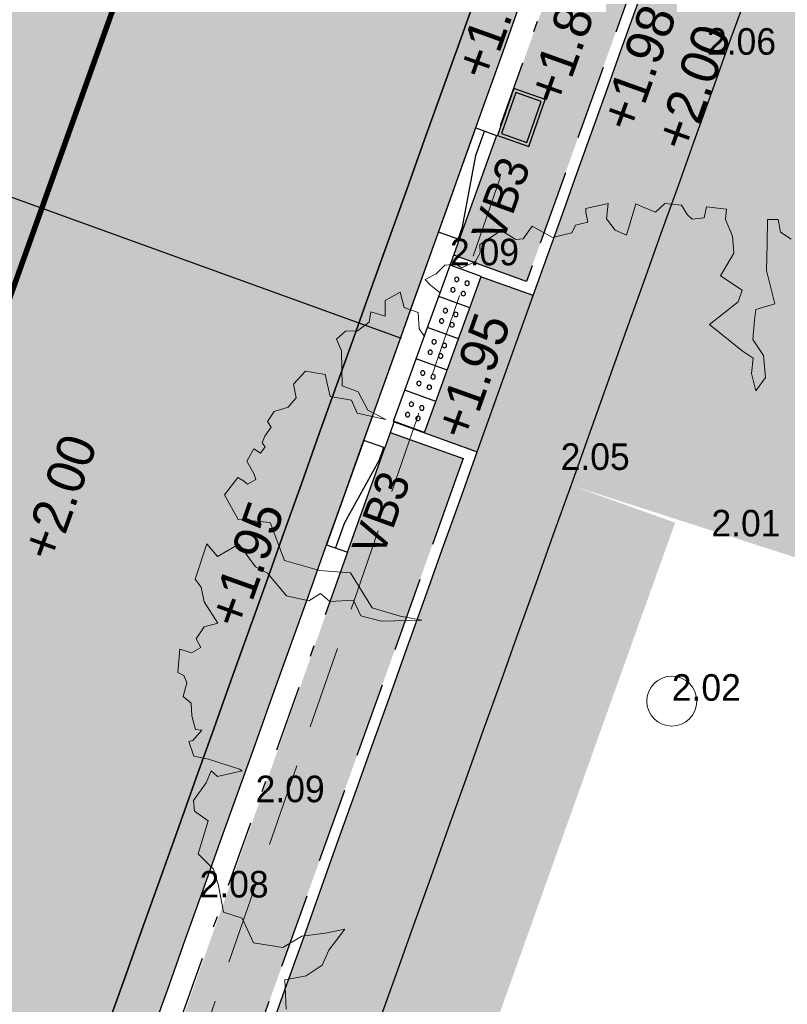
# Model space of a CAD drawing. Header units: metres. Extents: x 134157 to 138734, y 451157 to 455772.
# Tile 139 of 256: x 136410.3 to 136417.24, y 453374.65 to 453383.55. Entities that reach past the tile are written whole.
import ezdxf
from ezdxf import colors
from ezdxf.entities.mleader import LeaderData, LeaderLine
from ezdxf.math import Vec2, Vec3

# ---------------------------------------------------------------- set-up
doc = ezdxf.new("R2010")
doc.units = ezdxf.units.M
doc.set_wipeout_variables(frame=1)
for name, pattern in [('CENTER__G5', [2.4, 1.5, -0.3, 0.3, -0.3]), ('DASHDOT__G2', [1.2, 0.6, -0.3, 0, -0.3]), ('GZ10X20__G1', [1.5, 0.5, -0.2, 0.2, -0.2, 0.2, -0.2]), ('HIDDEN__G5', [1.125, 0.75, -0.375])]:
    doc.linetypes.add(name, pattern=pattern)
doc.layers.add('-DR-alg-hulplijnen aandachtspunten', color=210, linetype='Continuous', plot=False)
doc.layers.add('-DR-alg-hulplijnen bochtstralen uitritconstructies', color=210, linetype='Continuous', plot=False)
doc.layers.add('-DR-alg-hulplijnen kantverharding asflast nieuwe fietsstraat', color=7, linetype='Continuous', true_color=0xff9429, plot=False)
for name, color, linetype, lineweight in [('-DR-bs-boom', 253, 'Continuous', 13), ('-DR-nw-rio-HWA 125', 170, 'HIDDEN__G5', 13), ('-DR-nw-vh-arc-tegels 300x300x45', 253, 'Continuous', 9)]:
    doc.layers.add(name, color=color, linetype=linetype, lineweight=lineweight)
for name, color, linetype in [('-DR-bs-rio-DWA Jutfaseweg', 253, 'Continuous'), ('-DR-bs-txt-hoogtemaat', 253, 'Continuous'), ('-DR-nw-rio-straatkolk', 1, 'Continuous'), ('-DR-nw-txt-hoogtemaat', 2, 'Continuous'), ('-DR-nw-vh-band 10x20 ob', 2, 'HIDDEN__G5'), ('-DR-nw-vh-band 15x25 ob', 2, 'CENTER__G5'), ('-DR-nw-vh-band 18-20x25 verloopband 20x20', 2, 'Continuous'), ('-DR-nw-vh-band 20x20 opsluitband', 2, 'GZ10X20__G1'), ('-DR-nw-vh-band 5-20x25', 2, 'DASHDOT__G2'), ('-DR-nw-vh-block doorsteek struinpad', 2, 'Continuous'), ('-DR-nw-vh-geleidelijntegels noppentegels 300x300x60', 250, 'Continuous'), ('-DR-nw-vh-kantverharding', 3, 'Continuous'), ('-DR-nw-vh-txt-kantopsluitingen', 2, 'Continuous')]:
    doc.layers.add(name, color=color, linetype=linetype)
doc.layers.add('-DR-nw-gr-arc-gras', color=7, linetype='Continuous', true_color=0xb5d5a4)
doc.layers.add('-DR-nw-vh-arc-asfalt fietsstraat rood', color=7, linetype='Continuous', lineweight=9, true_color=0xdfbfc7)
doc.layers.add('-DR-nw-vh-arc-sbs kf bruinrood rabat halfsteens', color=7, linetype='Continuous', lineweight=9, true_color=0xb88485)
doc.layers.add('-DR-nw-vh-arc-halfverharding stabilizer', color=7, linetype='Continuous', lineweight=9, true_color=0xe2e1c1, transparency=0.1)
doc.layers.add('-DR-nw-vh-kantverharding halfverharding stabilizer', color=7, linetype='Continuous', true_color=0xe2e1c1, transparency=0.1)
doc.styles.add('CE', font='txt', dxfattribs={"height": 1.8})
doc.styles.add('Drong', font='txt', dxfattribs={"height": 1.8})
pattern_1 = [(115.335625, (136419.71802, 453326.2367), (-0.223681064, -0.105903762), [0.06, -0.187485]), (205.335625, (136419.71802, 453326.2367), (0.105903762, -0.223681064), [0.06, -0.187485])]
pattern_2 = [(228.0127875, (0.54864, 0.762), (-6.096000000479, -6.8579999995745), [0.102516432, -10.1491450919]), (184.969741, (0.48006, 0.6858), (9.1439999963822, 0.7620000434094), [0.175921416, -17.416214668]), (132.5104471, (0.3048, 0.67056), (7.6200000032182, -8.381999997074), [0.124044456, -12.2804168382]), (267.273689, (0.00762, 0.48006), (0.762000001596, 15.23999999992), [0.160201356, -15.8599312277]), (292.83365418, (0, 0.32004), (-3.810000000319, 9.1439999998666), [0.15709011, -15.5519423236]), (357.273689, (0.06096, 0.17526), (-15.23999999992, 0.762000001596), [0.160201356, -15.8599312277]), (37.69424047, (0.22098, 0.16764), (-9.9059999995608, -7.6200000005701), [0.211858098, -20.9739345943]), (72.25532837, (0.38862, 0.29718), (5.3340000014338, 16.7639999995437), [0.200015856, -19.8015769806]), (121.42956562, (0.44958, 0.48768), (-6.096000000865, 9.9059999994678), [0.1607439, -15.9136637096]), (175.2363583, (0.36576, 0.62484), (8.38199999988, -0.762000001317), [0.183513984, -8.992181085]), (222.3974378, (0.18288, 0.64008), (-9.1439999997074, -8.3820000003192), [0.237323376, -23.4950317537]), (138.81407483, (0.762, 0.47244), (-5.33399999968, 4.572000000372), [0.081001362, -8.0191697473]), (171.4692344, (0.70104, 0.52578), (9.906000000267, -1.5239999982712), [0.154104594, -15.2563916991]), (225, (0.54864, 0.54864), (-1e-16, -0.762), [0.107762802, -0.9698679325]), (203.19859051, (0.4953, 0.64008), (3.810000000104, 1.523999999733), [0.058032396, -5.7451867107]), (291.80140949, (0.44196, 0.61722), (-0.76200000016, 2.285999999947), [0.082069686, -4.021425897]), (30.96375653, (0.47244, 0.54102), (2.286000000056, 1.523999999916), [0.133295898, -4.3098894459]), (161.56505118, (0.58674, 0.6096), (1.52400000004, -0.76199999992), [0.096386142, -2.313269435]), (16.389540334, (0, 0.61722), (7.62, 2.286), [0.1350264, -13.3676480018]), (70.34617594, (0.12954, 0.65532), (-3.048000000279, -8.381999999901), [0.113279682, -11.2146647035]), (293.19859051, (0.58674, 0.762), (-1.523999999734, 3.810000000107), [0.11606403, -5.6871550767]), (343.61045967, (0.63246, 0.65532), (-7.6200000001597, 2.285999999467), [0.1350264, -13.3676480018]), (339.44395478, (0, 0.14478), (-3.81, 1.524), [0.13021056, -6.3803202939]), (294.7751406, (0.12192, 0.09906), (-3.810000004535, 8.381999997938), [0.109101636, -10.8010780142]), (66.80140949, (0.59436, 0), (1.52399999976, 3.810000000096), [0.11606403, -5.6871550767]), (17.35402464, (0.64008, 0.10668), (-9.905999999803, -3.0480000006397), [0.127734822, -12.645712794]), (69.44395478, (0.22098, 0), (-1.524000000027, -3.80999999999), [0.06510528, -6.4454255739]), (101.309932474, (0.54864, 0), (-0.762, 3.048), [0.03885438, -3.8465984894]), (165.96375653, (0.54102, 0.0381), (2.286, -0.762), [0.15709011, -2.9847163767]), (186.00900596, (0.38862, 0.0762), (7.6199999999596, 0.7620000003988), [0.1455801, -14.412409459]), (303.69006753, (0.47244, 0.47244), (-0.76200000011, 1.52399999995), [0.109897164, -2.6375329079]), (353.15722659, (0.5334, 0.381), (12.9540000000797, -1.5239999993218), [0.191867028, -18.9948027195]), (60.9453959, (0.7239, 0.35814), (-3.048000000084, -5.333999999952), [0.078452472, -7.7668176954]), (90, (0.762, 0.4267), (-0.762, 0.762), [0.04572, -0.71628]), (120.25643716, (0.37338, 0.09906), (3.047999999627, -5.334000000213), [0.105860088, -10.480182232]), (48.0127875, (0.32004, 0.1905), (6.0960000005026, 6.857999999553), [0.205032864, -10.0466286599]), (0, (0.4572, 0.3429), (0.762, 0.762), [0.19812, -0.56388]), (325.3048465, (0.65532, 0.3429), (7.6200000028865, -5.3339999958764), [0.120482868, -11.9277950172]), (254.0546041, (0.75438, 0.27432), (-0.761999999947, -3.048000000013), [0.110948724, -5.4364950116]), (207.64597536, (0.7239, 0.16764), (-14.478000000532, -7.6199999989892), [0.18064353, -17.8837393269]), (175.42607874, (0.56388, 0.08382), (-9.9059999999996, 0.7619999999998), [0.191108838, -18.9197539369])]

# ---------------------------------------------------------------- blocks, each defined once
blk = doc.blocks.new('Boom bestaand 1')
blk.add_lwpolyline([(-0.37807, 0.29441), (-0.38866, 0.28735), (-0.40138, 0.29017), (-0.40561, 0.28029), (-0.38372, 0.2704), (-0.359, 0.25911), (-0.32509, 0.25346), (-0.32721, 0.23369), (-0.31803, 0.22804), (-0.30108, 0.21886), (-0.28201, 0.22239), (-0.26082, 0.21533), (-0.25234, 0.20121), (-0.27, 0.20404), (-0.28342, 0.2118), (-0.29472, 0.20474), (-0.33216, 0.18498), (-0.34134, 0.22028), (-0.35052, 0.22875), (-0.37242, 0.21463), (-0.38796, 0.23581), (-0.4042, 0.24146), (-0.42257, 0.24146), (-0.43153, 0.24673), (-0.44156, 0.22919), (-0.43245, 0.22239), (-0.43599, 0.2111), (-0.44234, 0.20827), (-0.45302, 0.20668), (-0.46127, 0.19208), (-0.45718, 0.18003), (-0.46707, 0.17015), (-0.47272, 0.16521), (-0.44729, 0.14403), (-0.45647, 0.13556), (-0.4706, 0.13203), (-0.48402, 0.13979), (-0.48825, 0.1172), (-0.48472, 0.11579), (-0.47483, 0.11367), (-0.47695, 0.10096), (-0.4713, 0.09461), (-0.47483, 0.07484), (-0.4932, 0.06072), (-0.48543, 0.04731), (-0.48755, 0.04025), (-0.50168, 0.03036), (-0.49744, 0.00494), (-0.48967, 0.00212), (-0.48324, -0.00602), (-0.48324, -0.02113), (-0.48857, -0.02468), (-0.49212, -0.03534), (-0.48768, -0.04689), (-0.48679, -0.05933), (-0.47968, -0.05666), (-0.46457, -0.04867), (-0.45924, -0.04156), (-0.44946, -0.05311), (-0.43257, -0.05489), (-0.43416, -0.08244), (-0.44386, -0.08442), (-0.45911, -0.07888), (-0.46941, -0.08977), (-0.48526, -0.08739), (-0.48348, -0.10442), (-0.46902, -0.11075), (-0.47872, -0.12224), (-0.46981, -0.12798), (-0.46664, -0.14203), (-0.4712, -0.15348), (-0.46728, -0.16494), (-0.45442, -0.16494), (-0.42199, -0.17808), (-0.40997, -0.16578), (-0.38928, -0.16438), (-0.37362, -0.15125), (-0.39095, -0.17528), (-0.40521, -0.17528), (-0.41696, -0.19345), (-0.43932, -0.18926), (-0.45023, -0.20602), (-0.44296, -0.22251), (-0.42935, -0.2254), (-0.42398, -0.23663), (-0.42544, -0.25103), (-0.41885, -0.26128), (-0.41226, -0.2603), (-0.40664, -0.26958), (-0.40127, -0.2747), (-0.39663, -0.27348), (-0.39248, -0.28056), (-0.39931, -0.28471), (-0.39052, -0.29618), (-0.37636, -0.29472), (-0.37026, -0.2952), (-0.36903, -0.30472), (-0.37392, -0.30716), (-0.37905, -0.31107), (-0.36859, -0.33012), (-0.34021, -0.32739), (-0.32496, -0.29912), (-0.28399, -0.3012), (-0.26106, -0.27284), (-0.24633, -0.24501), (-0.20539, -0.23901), (-0.18684, -0.21664), (-0.17428, -0.19809), (-0.18956, -0.23628), (-0.20266, -0.25265), (-0.22013, -0.25319), (-0.22832, -0.27556), (-0.23923, -0.28102), (-0.23705, -0.29466), (-0.25069, -0.31321), (-0.27908, -0.32193), (-0.28984, -0.33037), (-0.31728, -0.33679), (-0.31455, -0.36121), (-0.33038, -0.36612), (-0.30255, -0.39067), (-0.29272, -0.38849), (-0.27798, -0.39177), (-0.25288, -0.3874), (-0.25483, -0.40156), (-0.24706, -0.41371), (-0.23727, -0.41303), (-0.23592, -0.4235), (-0.24402, -0.43295), (-0.22343, -0.44409), (-0.21836, -0.4397), (-0.21026, -0.44004), (-0.19911, -0.44881), (-0.18999, -0.44409), (-0.17784, -0.44848), (-0.16399, -0.4505), (-0.16061, -0.4451), (-0.15487, -0.45725), (-0.15555, -0.4613), (-0.14001, -0.46265), (-0.13123, -0.4505), (-0.10962, -0.42586), (-0.10726, -0.42384), (-0.11165, -0.44881), (-0.11942, -0.45253), (-0.1103, -0.46198), (-0.09918, -0.48068), (-0.08898, -0.48408), (-0.0747, -0.47525), (-0.04819, -0.49767), (-0.0278, -0.48952), (-0.0108, -0.49156), (0.01571, -0.49767), (0.02863, -0.48272), (0.05582, -0.48204), (0.07199, -0.45703), (0.06902, -0.43487), (0.07565, -0.41191), (0.07965, -0.39236), (0.09273, -0.41557), (0.10391, -0.42778), (0.10745, -0.44658), (0.10249, -0.468), (0.12989, -0.47849)])
blk.add_circle((0, 0), 0.02513)
blk = doc.blocks.new('Verloop 20x20 naar 5-20')
blk.add_lwpolyline([(0, 0), (0, 0.2), (1, 0.2), (1, 0)], close=True)
blk.add_lwpolyline([(0, 0.0105), (0.1199, 0.0105), (0.7651, 0.1144), (1, 0.1144)])
blk = doc.blocks.new('*U146')
blk.add_lwpolyline([(0, 0), (0, 0.2), (-1, 0.2), (-1, 0)], close=True)
blk.add_lwpolyline([(0, 0.0105), (-0.1199, 0.0105), (-0.7651, 0.1144), (-1, 0.1144)])
blk = doc.blocks.new('*U2287')
at = {"layer": '-DR-alg-hulplijnen bochtstralen uitritconstructies', "flags": 128}
blk.add_lwpolyline([(1.2489, -1.0007), (2.7489, -1.0023)], dxfattribs=at)
at = {"layer": '-DR-nw-vh-band 15x25 ob'}
for points in [[(1.1498, -0.2005), (1.149, -0.9007), (0.9994, -0.9006)], [(2.9996, -0.9024), (2.849, -0.9024), (2.8498, -0.2019)]]:
    blk.add_lwpolyline(points, dxfattribs=at)
at = {"layer": '-DR-nw-vh-band 20x20 opsluitband', "flags": 128}
blk.add_lwpolyline([(2.9999, -0.202), (0.9999, -0.2005)], dxfattribs=at)
at = {"layer": '-DR-nw-vh-kantverharding'}
blk.add_lwpolyline([(1, -0.0005, 0.000276), (3, -0.002)], format="xyb", dxfattribs=at)
for points in [[(1.2498, -0.2007), (1.2489, -1.0007)], [(2.7489, -1.0023), (2.7498, -0.2018)]]:
    blk.add_lwpolyline(points, dxfattribs=at)
at = {"layer": '-DR-nw-vh-band 18-20x25 verloopband 20x20', "rotation": 359.9735050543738}
for name, p in [('*U146', (0.9999, -0.2005)), ('Verloop 20x20 naar 5-20', (2.9999, -0.202))]:
    blk.add_blockref(name, p, dxfattribs=at)
blk = doc.blocks.new('*U553')
h = blk.add_hatch(color=256)
h.dxf.hatch_style = 1
h.paths.add_polyline_path([(-0.1159, 0.4883), (-0.1344, 0.4358), (0.0954, 0.3546), (0.114, 0.4072)])
h = blk.add_hatch(color=256)
h.dxf.hatch_style = 1
h.paths.add_polyline_path([(-0.153, 0.3833), (-0.1715, 0.3308), (0.0583, 0.2496), (0.0769, 0.3021)])
h = blk.add_hatch(color=256)
h.dxf.hatch_style = 1
h.paths.add_polyline_path([(-0.1901, 0.2782), (-0.2086, 0.2257), (0.0212, 0.1446), (0.0398, 0.1971)])
h = blk.add_hatch(color=256)
h.dxf.hatch_style = 1
h.paths.add_polyline_path([(-0.2284, 0.1696), (-0.247, 0.1171), (-0.0172, 0.0359), (0.0014, 0.0884)])
for points in [[(0, 0), (0.1498, 0.4243), (-0.133, 0.5242), (-0.2829, 0.0999)], [(-0.0172, 0.0359), (0.114, 0.4072), (-0.1159, 0.4883), (-0.247, 0.1171)]]:
    blk.add_lwpolyline(points, close=True)
blk = doc.blocks.new('*U1814')
blk.add_wipeout([(0, 0), (-0.1405, 0.2651), (0.1246, 0.4056), (0.2651, 0.1405)])
for points in [[(0.1246, 0.4056), (-0.1405, 0.2651)], [(0.2651, 0.1405), (0.1246, 0.4056)], [(0, 0), (-0.1405, 0.2651)], [(0.2651, 0.1405), (0, 0)]]:
    blk.add_lwpolyline(points)
at = {"color": 253}
for centre in [(0.083, 0.2704), (-0.0053, 0.2235), (0.1299, 0.182), (0.0415, 0.1352)]:
    blk.add_circle(centre, 0.02, dxfattribs=at)
blk.add_wipeout([(0.2651, 0.1405), (0.1246, 0.4056), (0.3896, 0.5461), (0.5301, 0.281)])
for points in [[(0.3896, 0.5461), (0.1246, 0.4056)], [(0.5301, 0.281), (0.3896, 0.5461)], [(0.2651, 0.1405), (0.1246, 0.4056)], [(0.5301, 0.281), (0.2651, 0.1405)]]:
    blk.add_lwpolyline(points)
for centre in [(0.2598, 0.364), (0.3481, 0.4109), (0.3066, 0.2757), (0.3949, 0.3225)]:
    blk.add_circle(centre, 0.02, dxfattribs=at)
blk.add_wipeout([(0.5301, 0.281), (0.3896, 0.5461), (0.6547, 0.6866), (0.7952, 0.4215)])
for points in [[(0.6547, 0.6866), (0.3896, 0.5461)], [(0.7952, 0.4215), (0.6547, 0.6866)], [(0.5301, 0.281), (0.3896, 0.5461)], [(0.7952, 0.4215), (0.5301, 0.281)]]:
    blk.add_lwpolyline(points)
for centre in [(0.6132, 0.5514), (0.5248, 0.5045), (0.66, 0.463), (0.5717, 0.4162)]:
    blk.add_circle(centre, 0.02, dxfattribs=at)
blk.add_wipeout([(0.7952, 0.4215), (0.6547, 0.6866), (0.9198, 0.8271), (1.0603, 0.562)])
for points in [[(0.9198, 0.8271), (0.6547, 0.6866)], [(1.0603, 0.562), (0.9198, 0.8271)], [(0.7952, 0.4215), (0.6547, 0.6866)], [(1.0603, 0.562), (0.7952, 0.4215)]]:
    blk.add_lwpolyline(points)
for centre in [(0.8782, 0.6919), (0.7899, 0.645), (0.9251, 0.6035), (0.8367, 0.5567)]:
    blk.add_circle(centre, 0.02, dxfattribs=at)
blk.add_wipeout([(1.0603, 0.562), (0.9198, 0.8271), (1.1848, 0.9676), (1.3253, 0.7025)])
for points in [[(1.1848, 0.9676), (0.9198, 0.8271)], [(1.3253, 0.7025), (1.1848, 0.9676)], [(1.0603, 0.562), (0.9198, 0.8271)], [(1.3253, 0.7025), (1.0603, 0.562)]]:
    blk.add_lwpolyline(points)
for centre in [(1.055, 0.7855), (1.1433, 0.8324), (1.1018, 0.6972), (1.1901, 0.744)]:
    blk.add_circle(centre, 0.02, dxfattribs=at)

msp = doc.modelspace()

# ---------------------------------------------------------------- hatches: boundary and pattern name
at = {"layer": '-DR-nw-gr-arc-gras', "transparency": 33554687}
h = msp.add_hatch(dxfattribs=at)
h.set_pattern_fill('AGR-BOLLEN', color=256, scale=0.1, pattern_type=2)
h.set_pattern_definition(pattern_1)
edge = h.paths.add_edge_path()
edge.add_arc((-7000776.8095, 3043164.5676), 7592527.9974, 340.05675056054, 340.05722562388)
edge.add_line((136455.7816, 453494.2543), (136455.1236, 453494.4934))
edge.add_arc((380495.2224, 364992.5484), 259592.3036, 160.066656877, 160.080445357)
edge.add_line((136433.8323, 453435.7615), (136433.8135, 453435.7683))
edge.add_line((136433.8135, 453435.7683), (136432.1795, 453431.2551))
edge.add_line((136432.1795, 453431.2551), (136432.1983, 453431.2483))
edge.add_line((136432.1983, 453431.2483), (136431.6776, 453429.8696))
edge.add_line((136431.6776, 453429.8696), (136432.3364, 453429.6312))
edge.add_line((136432.3364, 453429.6312), (136434.3093, 453435.0766))
h = msp.add_hatch(dxfattribs=at)
h.set_pattern_fill('AGR-BOLLEN', color=256, scale=0.1, pattern_type=2)
h.set_pattern_definition(pattern_1)
edge = h.paths.add_edge_path()
edge.add_line((136486.7031, 453573.6088), (136485.7631, 453573.9499))
edge.add_line((136485.7631, 453573.9499), (136435.7589, 453436.1401))
edge.add_arc((149594.4053, 448661.5341), 13998.1013, 160.05673076, 160.29770339)
edge.add_line((136415.7945, 453380.7559), (136415.2889, 453379.3438))
edge.add_line((136415.2889, 453379.3438), (136417.827, 453378.529))
edge.add_line((136417.827, 453378.529), (136420.502, 453386.122))
edge.add_line((136420.502, 453386.122), (136418.9871, 453386.7016))
edge.add_arc((149703.6278, 448622.0327), 14113.2472, 160.05722659, 160.26912154, ccw=False)
edge.add_line((136436.6989, 453435.799), (136486.7031, 453573.6088))
h = msp.add_hatch(dxfattribs=at)
h.set_pattern_fill('AGR-BOLLEN', color=256, scale=0.1, pattern_type=2)
h.set_pattern_definition(pattern_1)
edge = h.paths.add_edge_path()
edge.add_line((136423.1386, 453404.1673), (136423.8163, 453406.049))
edge.add_arc((136584.99, 453352.3425), 169.8863, 158.773578, 161.570829, ccw=False)
edge.add_line((136426.6293, 453413.8505), (136429.4571, 453421.6786))
edge.add_line((136429.4571, 453421.6786), (136431.7567, 453428.0326))
edge.add_line((136431.7567, 453428.0326), (136431.0986, 453428.2713))
edge.add_line((136431.0986, 453428.2713), (136428.8178, 453421.9101))
edge.add_line((136428.8178, 453421.9101), (136421.5369, 453401.7253))
edge.add_line((136421.5369, 453401.7253), (136414.2279, 453381.423))
edge.add_line((136414.2279, 453381.423), (136414.8873, 453381.1865))
edge.add_arc((148662.0437, 448996.7943), 13008.2948, 160.19545772, 160.30300458, ccw=False)
h = msp.add_hatch(dxfattribs=at)
h.set_pattern_fill('AGR-BOLLEN', color=256, scale=0.1, pattern_type=2)
h.set_pattern_definition(pattern_1)
edge = h.paths.add_edge_path()
edge.add_line((136383.2134, 453288.902), (136370.3108, 453255.8016))
edge.add_line((136370.3108, 453255.8016), (136371.2565, 453255.4864))
edge.add_line((136371.2565, 453255.4864), (136384.151, 453288.5538))
edge.add_line((136384.151, 453288.5538), (136396.0961, 453322.3793))
edge.add_arc((144469.9212, 450472.563), 8562.0152, 160.31249213, 160.55850732, ccw=False)
edge.add_arc((136275.927, 453000.1713), 380.6468, 69.386564, 69.632579, ccw=False)
edge.add_arc((138171.7298, 452736.5349), 1867.6731, 160.3687913, 160.6148065, ccw=False)
edge.add_arc((136543.2276, 453720.0757), 379.2681, 249.610148, 249.856163, ccw=False)
edge.add_arc((139775.6478, 452174.2359), 3568.9155, 160.2709001, 160.5169153, ccw=False)
edge.add_line((136416.2304, 453379.0067), (136415.2889, 453379.3438))
edge.add_arc((149594.4041, 448661.5345), 13998.1, 160.30384265, 160.54985784)
edge.add_line((136395.1532, 453322.7123), (136383.2134, 453288.902))
h = msp.add_hatch(dxfattribs=at)
h.set_pattern_fill('AGR-BOLLEN', color=256, scale=0.1, pattern_type=2)
h.set_pattern_definition(pattern_1)
edge = h.paths.add_edge_path()
edge.add_line((136414.3136, 453379.5863), (136414.3135, 453379.5863))
edge.add_line((136414.3135, 453379.5863), (136413.6546, 453379.8226))
edge.add_arc((132439.767, 454785.6654), 4215.2315, 340.2995085, 340.5177412, ccw=False)
edge.add_line((136408.2711, 453364.6968), (136408.9108, 453364.4663))
edge.add_line((136408.9108, 453364.4663), (136414.3136, 453379.5863))
at = {"layer": '-DR-nw-vh-arc-asfalt fietsstraat rood', "transparency": 33554687}
h = msp.add_hatch(color=256, dxfattribs=at)
h.dxf.hatch_style = 1
h.paths.add_polyline_path([(136403.7367, 453366.3314), (136407.6878, 453364.907, -0.000637), (136419.7061, 453398.4672), (136415.7538, 453399.8883, 0.000636)])
at = {"layer": '-DR-nw-vh-arc-halfverharding stabilizer'}
h = msp.add_hatch(dxfattribs=at)
h.set_pattern_fill('GRAVEL', color=256, scale=0.03)
h.set_pattern_definition(pattern_2)
edge = h.paths.add_edge_path()
edge.add_arc((149594.4053, 448661.5341), 13998.1013, 160.12107193, 160.29688231)
edge.add_line((136415.8621, 453380.9447), (136415.7943, 453380.7555))
edge.add_line((136415.7943, 453380.7555), (136414.9471, 453381.0593))
edge.add_arc((149594.4033, 448661.5348), 13998.9991, 160.19736066, 160.29770338, ccw=False)
edge.add_line((136423.2327, 453404.1334), (136423.9104, 453406.0151))
edge.add_arc((149594.4042, 448661.5345), 13999.0001, 160.15523228, 160.18917498, ccw=False)
edge.add_line((136426.7234, 453413.8166), (136429.558, 453421.6633))
edge.add_line((136429.558, 453421.6633), (136430.4055, 453421.3604))
h = msp.add_hatch(dxfattribs=at)
h.set_pattern_fill('GRAVEL', color=256, scale=0.03)
h.set_pattern_definition(pattern_2)
edge = h.paths.add_edge_path()
edge.add_line((136415.7943, 453380.7555), (136414.9477, 453381.0586))
edge.add_line((136414.9477, 453381.0586), (136414.1942, 453381.3289))
edge.add_line((136414.1942, 453381.3289), (136413.6883, 453379.9167))
edge.add_line((136413.6883, 453379.9167), (136414.4414, 453379.6467))
edge.add_arc((149594.4041, 448661.5345), 13999, 160.30384448, 160.36992033)
edge.add_line((136409.009, 453364.4439), (136409.8567, 453364.1415))
edge.add_arc((149594.4041, 448661.5345), 13998.1, 160.30384265, 160.36992033, ccw=False)
edge.add_line((136415.2889, 453379.3438), (136415.7943, 453380.7555))
at = {"layer": '-DR-nw-vh-arc-sbs kf bruinrood rabat halfsteens', "transparency": 33554687}
h = msp.add_hatch(color=256, dxfattribs=at)
h.dxf.hatch_style = 1
h.paths.add_polyline_path([(136403.7367, 453366.3314, -0.000636), (136415.7538, 453399.8883), (136415.3875, 453400.02), (136409.4669, 453383.5524), (136409.3658, 453383.2701), (136408.7253, 453381.4813), (136408.6243, 453381.1991), (136408.4559, 453380.7283), (136408.2876, 453380.2575), (136408.1193, 453379.7867), (136407.951, 453379.3158), (136407.7827, 453378.845), (136407.6144, 453378.3742), (136407.4461, 453377.9034), (136407.2777, 453377.4326), (136407.1094, 453376.9618), (136406.9411, 453376.4909), (136406.7728, 453376.0201), (136406.6045, 453375.5493), (136406.4362, 453375.0785), (136406.2679, 453374.6077), (136406.0995, 453374.1368), (136405.9312, 453373.666), (136405.7629, 453373.1952), (136405.5946, 453372.7244), (136405.4263, 453372.2536), (136405.258, 453371.7827), (136405.0897, 453371.3119), (136404.9213, 453370.8411), (136404.0865, 453368.502), (136403.3621, 453366.4665)])
h = msp.add_hatch(color=256, dxfattribs=at)
h.dxf.hatch_style = 1
h.paths.add_polyline_path([(136414.0731, 453381.5847, -0.000318), (136420.0825, 453398.3319), (136419.7061, 453398.4672, 0.000637), (136407.6878, 453364.907), (136408.0641, 453364.7714, -0.000285), (136413.4327, 453379.7959), (136413.4326, 453379.7959)])
at = {"layer": '-DR-nw-vh-arc-tegels 300x300x45'}
h = msp.add_hatch(dxfattribs=at)
h.set_pattern_fill('AVH-TEGEL_200X200_HALFST', color=256, scale=2, angle=71, pattern_type=2)
h.set_pattern_definition([(71, (0, 0), (-0.05887645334, 0.44332106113), [0.4, -0.4]), (161, (0, 0), (-0.13022726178, -0.37820743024), [])])
edge = h.paths.add_edge_path()
edge.add_line((136401.725, 453369.0256), (136403.5148, 453368.3875))
edge.add_line((136403.5148, 453368.3875), (136403.6156, 453368.6701))
edge.add_line((136403.6156, 453368.6701), (136403.8981, 453368.5693))
edge.add_arc((149594.4041, 448661.5345), 14005.2, 160.35088742, 160.36104845, ccw=False)
edge.add_line((136404.733, 453370.9084), (136404.168, 453371.1104))
edge.add_line((136404.168, 453371.1104), (136403.3907, 453372.1471))
edge.add_line((136403.3907, 453372.1471), (136403.0587, 453371.9511))
edge.add_line((136403.0587, 453371.9511), (136402.9178, 453371.5548))
edge.add_line((136402.9178, 453371.5548), (136402.4391, 453370.208))
edge.add_line((136402.4391, 453370.208), (136400.6959, 453370.8276))
edge.add_line((136400.6959, 453370.8276), (136401.3155, 453372.5707))
edge.add_line((136401.3155, 453372.5707), (136403.0587, 453371.9511))
edge.add_line((136403.0587, 453371.9511), (136403.368, 453372.1774))
edge.add_line((136403.368, 453372.1774), (136399.8194, 453376.9021))
edge.add_line((136399.8194, 453376.9021), (136398.377, 453372.898))
edge.add_line((136398.377, 453372.898), (136392.789, 453357.451))
edge.add_line((136392.789, 453357.451), (136391.8831, 453355.0669))
edge.add_line((136391.8831, 453355.0669), (136391.5102, 453355.1742))
edge.add_line((136391.5102, 453355.1742), (136389.1211, 453349.0589))
edge.add_line((136389.1211, 453349.0589), (136388.1499, 453346.4661))
edge.add_line((136388.1499, 453346.4661), (136392.323, 453344.983))
edge.add_line((136392.323, 453344.983), (136393.8837, 453346.9755))
edge.add_arc((149595.537, 448664.7103), 14007.4001, 160.3760696, 160.47179646, ccw=False)
edge = h.paths.add_edge_path(flags=16)
edge.add_line((136395.806, 453358.075), (136397.316, 453357.5375))
edge.add_arc((149925.8246, 448547.4917), 14358.1713, 160.42721439, 160.47151561)
edge.add_line((136393.6009, 453347.0758), (136392.088, 453347.6134))
edge.add_arc((149259.7092, 448780.403), 13654.1233, 160.41169257, 160.45828209, ccw=False)
edge = h.paths.add_edge_path(flags=0)
edge.add_line((136395.7324, 453357.5699), (136397.0542, 453357.0994))
edge.add_arc((149595.5368, 448664.7104), 14007.7999, 160.42843397, 160.4713872)
edge.add_line((136393.5401, 453347.2036), (136392.2157, 453347.6741))
edge.add_arc((149594.4042, 448661.5345), 14009.2001, 160.41464194, 160.45759386, ccw=False)
edge = h.paths.add_edge_path(flags=16)
edge.add_arc((142185.3068, 451300.1039), 6144.3924, 160.37890944, 160.420236, ccw=False)
edge.add_line((136397.6952, 453363.3806), (136399.2037, 453362.8434))
edge.add_arc((199932.0092, 430753.6083), 67435.8575, 160.411029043, 160.414794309)
edge.add_line((136397.7181, 453358.6682), (136396.2085, 453359.2055))
edge = h.paths.add_edge_path(flags=0)
edge.add_arc((134405.0717, 454070.0877), 2114.332, 340.3657892, 340.4675779)
edge.add_line((136397.729, 453363.1815), (136399.0491, 453362.7113))
edge.add_arc((134873.1694, 453902.996), 1618.7082, 340.36898, 340.5019243, ccw=False)
edge.add_line((136397.7913, 453359.1723), (136396.47, 453359.6425))

# ---------------------------------------------------------------- linework, layer by layer
at = {"layer": '-DR-alg-hulplijnen bochtstralen uitritconstructies', "flags": 128}
msp.add_lwpolyline([(136409.0456, 453382.3757), (136413.7518, 453380.6752)], dxfattribs=at)
at = {"layer": '-DR-alg-hulplijnen kantverharding asflast nieuwe fietsstraat'}
msp.add_lwpolyline([(136620.467, 453951.9335), (136618.8898, 453946.4661, -0.016644), (136617.8616, 453943.3012), (136595.3672, 453881.1792, -0.016644), (136594.1307, 453878.0896), (136591.8417, 453872.88, 0.011636), (136590.9555, 453870.7284), (136590.6052, 453869.7904), (136590.2291, 453869.9266), (136581.6874, 453846.3374, 0.004102), (136573.5235, 453823.2001, -0.004267), (136564.9699, 453798.9843), (136433.5968, 453436.9246, 0.002152), (136392.9845, 453323.4782), (136381.057, 453289.7028), (136367.7043, 453255.4478), (136367.6832, 453255.3879)], format="xyb", dxfattribs=at)
at = {"layer": '-DR-bs-rio-DWA Jutfaseweg', "const_width": 0.05, "flags": 128}
msp.add_lwpolyline([(136408.1043, 453375.1461), (136429.0233, 453433.5741)], dxfattribs=at)
at = {"layer": '-DR-nw-vh-band 10x20 ob', "ltscale": 0.9}
for points in [[(136414.8866, 453381.1868, -0.000895), (136431.7058, 453427.8919)], [(136393.0301, 453319.7035), (136394.2103, 453323.0453, -0.001069), (136414.2631, 453379.4454)]]:
    msp.add_lwpolyline(points, format="xyb", dxfattribs=at)
at = {"layer": '-DR-nw-vh-band 5-20x25'}
for points in [[(136414.6155, 453382.5059, -0.000848), (136430.7069, 453427.1902)], [(136392.703, 453320.8794), (136393.5502, 453323.2784, -0.001051), (136413.2671, 453378.74)]]:
    msp.add_lwpolyline(points, format="xyb", dxfattribs=at)
at = {"layer": '-DR-nw-vh-kantverharding'}
for points in [[(136363.7281, 453256.8013), (136363.7665, 453256.9101), (136377.1193, 453291.1651), (136389.0242, 453324.8767, -0.002152), (136429.6487, 453438.3572), (136561.0218, 453800.4169, 0.004267), (136569.5514, 453824.5651, -0.004102), (136577.7383, 453847.7674), (136586.3288, 453871.4915), (136585.9525, 453871.6277)], [(136367.6832, 453255.3879), (136367.7043, 453255.4478), (136381.057, 453289.7028), (136392.9845, 453323.4782, -0.002152), (136433.5968, 453436.9246), (136564.9699, 453798.9843, 0.004267), (136573.5235, 453823.2001, -0.004102), (136581.6874, 453846.3374), (136590.2291, 453869.9266), (136590.6052, 453869.7904)], [(136392.1877, 453320.0207), (136393.3616, 453323.345, -0.002152), (136433.9728, 453436.7882), (136565.3459, 453798.8479, 0.004267), (136573.9017, 453823.0701, -0.004102), (136582.0635, 453846.2012), (136590.469, 453869.4143)], [(136388.6453, 453325.0051, -0.002152), (136429.2727, 453438.4937), (136433.4882, 453450.1116)], [(136414.9471, 453381.0593, -0.000893), (136431.8845, 453428.0927, -0.000893)], [(136393.0411, 453319.4343), (136394.3046, 453323.012, -0.001073), (136414.4415, 453379.6471, -0.001073)]]:
    msp.add_lwpolyline(points, format="xyb", dxfattribs=at)

# ---------------------------------------------------------------- block references
at = {"layer": '-DR-bs-boom', "xscale": 9, "yscale": 9, "rotation": 293.3958673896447}
msp.add_blockref('Boom bestaand 1', (136416.2, 453377.394), dxfattribs=at)
at = {"layer": '-DR-nw-rio-straatkolk'}
msp.add_blockref('*U553', (136414.9061, 453382.4061), dxfattribs=at)
at = {"layer": '-DR-nw-vh-block doorsteek struinpad', "rotation": 70.33562535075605}
msp.add_blockref('*U2287', (136413.0788, 453378.8073), dxfattribs=at)

# ---------------------------------------------------------------- texts
at = {"layer": '-DR-bs-txt-hoogtemaat', "color": 253, "char_height": 0.24, "attachment_point": 7, "style": 'Drong'}
for s, insert in [('2.06', (136416.518, 453383.232, 2.064)), ('2.05', (136415.195, 453379.48, 2.051)), ('2.01', (136416.5585, 453378.8787, 2.007)), ('2.02', (136416.2, 453377.394, 2.019)), ('2.09', (136412.437, 453376.477, 2.087)), ('2.08', (136411.93, 453375.616, 2.083))]:
    msp.add_mtext(s, dxfattribs=dict(at, insert=insert))
at = {"layer": '-DR-nw-txt-hoogtemaat', "style": 'Drong'}
for s, p in [('+1.95', (136414.5485, 453382.987)), ('+1.85', (136415.2017, 453382.7547)), ('+1.98', (136415.8616, 453382.5176)), ('+2.00', (136416.3553, 453382.3412)), ('+2.00', (136410.6235, 453378.6368)), ('+1.95', (136412.3153, 453378.031))]:
    msp.add_text(s, height=0.34, rotation=70.33563, dxfattribs=at).set_placement(p)
at = {"layer": '-DR-nw-vh-txt-kantopsluitingen', "style": 'Drong'}
for p in [(136414.6668, 453381.521), (136413.5829, 453378.6816)]:
    msp.add_text('VB3', height=0.3, rotation=70, dxfattribs=at).set_placement(p)

# ---------------------------------------------------------------- leaders
at = {"layer": '-DR-alg-hulplijnen aandachtspunten'}
ml = msp.add_multileader_mtext('Standard', dxfattribs=at)
ml.set_content("Dient hier ook nog rekening gehouden te worden \\Pmet het plaatsen van nieuw OC's ?", color=7, style='CE')
ml.set_leader_properties(color=256, linetype='ByLayer', lineweight=-1)
ml.build(insert=Vec2(0, 0))
ml.multileader.update_dxf_attribs({"text_left_attachment_type": 5, "text_right_attachment_type": 5, "dogleg_length": 70.9046, "arrow_head_size": 0.5, "scale": 0.2})
ctx = ml.context
ctx.base_point, ctx.scale, ctx.char_height, ctx.arrow_head_size, ctx.landing_gap_size, ctx.plane_origin, ctx.plane_x_axis, ctx.plane_y_axis = Vec3(136395.2806, 453388.4379), 0.2, 0.8, 0.5, 0.04, Vec3(136406.1632, 453380.7244), Vec3(0.33651, 0.94168), Vec3(-0.94168, 0.33651)
ctx.left_attachment, ctx.right_attachment = 5, 5
notes = []
notes.append((ctx, [(1, (1, 1, 0), (136403.6534, 453411.8681), (-0.33651, -0.94168), 0.8587, [(0, [(136415.6728, 453415.4304)], 0, [])])]))
ctx.mtext.insert, ctx.mtext.text_direction, ctx.mtext.rotation, ctx.mtext.flow_direction = Vec3(136393.0512, 453389.277), Vec3(0.33651, 0.94168), 1.227588, 5
for ctx, leaders in notes:
    for number, flags, end, landing, length, lines in leaders:
        leader = LeaderData()
        leader.index, (leader.has_last_leader_line, leader.has_dogleg_vector, leader.attachment_direction) = number, flags
        leader.last_leader_point, leader.dogleg_vector, leader.dogleg_length = Vec3(end), Vec3(landing), length
        for number, points, colour, breaks in lines:
            line = LeaderLine()
            line.index, line.vertices, line.color, line.breaks = number, Vec3.list(points), colors.encode_raw_color(colour), breaks
            leader.lines.append(line)
        ctx.leaders.append(leader)

# ---------------------------------------------------------------- next in the draw order: block references
at = {"layer": '-DR-nw-vh-geleidelijntegels noppentegels 300x300x60', "xscale": -1, "rotation": 97.95778923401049}
msp.add_blockref('*U1814', (136414.4775, 453381.2303), dxfattribs=at)

# ---------------------------------------------------------------- next in the draw order: linework, layer by layer
at = {"layer": '-DR-alg-hulplijnen kantverharding asflast nieuwe fietsstraat'}
for points in [[(136615.5575, 453953.7113), (136612.5988, 453946.9774), (136593.3968, 453893.9481), (136588.98, 453881.7567), (136586.9297, 453874.6505, -0.015888), (136585.9525, 453871.6277), (136586.3288, 453871.4915), (136577.7383, 453847.7674, 0.004102), (136569.5514, 453824.5651, -0.004267), (136561.0218, 453800.4169), (136429.6487, 453438.3572, 0.002152), (136389.0242, 453324.8767), (136377.1193, 453291.1651), (136363.7665, 453256.9101), (136359.0795, 453243.6376)], [(136615.5575, 453953.7113), (136612.5988, 453946.9774), (136593.3968, 453893.9481), (136588.98, 453881.7567), (136586.9297, 453874.6505, -0.015888), (136585.9525, 453871.6277), (136586.3288, 453871.4915), (136577.7383, 453847.7674, 0.004102), (136569.5514, 453824.5651, -0.004267), (136561.0218, 453800.4169), (136429.6487, 453438.3572, 0.002152), (136389.0242, 453324.8767), (136377.1193, 453291.1651), (136363.7665, 453256.9101), (136363.7281, 453256.8013)], [(136620.467, 453951.9335), (136618.8898, 453946.4661, -0.016644), (136617.8616, 453943.3012), (136595.3672, 453881.1792, -0.016644), (136594.1307, 453878.0896), (136591.8417, 453872.88, 0.011636), (136590.9555, 453870.7284), (136590.6052, 453869.7904), (136590.2291, 453869.9266), (136581.6874, 453846.3374, 0.004102), (136573.5235, 453823.2001, -0.004267), (136564.9699, 453798.9843), (136433.5968, 453436.9246, 0.002152), (136392.9845, 453323.4782), (136381.057, 453289.7028), (136367.7043, 453255.4478), (136363.0398, 453242.239)]]:
    msp.add_lwpolyline(points, format="xyb", dxfattribs=at)
at = {"layer": '-DR-nw-rio-HWA 125', "flags": 128}
msp.add_lwpolyline([(136404.0641, 453351.6599), (136405.2617, 453355.0112), (136414.7647, 453382.456)], dxfattribs=at)
at = {"layer": '-DR-nw-vh-kantverharding'}
for points in [[(136359.0795, 453243.6376), (136363.7665, 453256.9101), (136377.1193, 453291.1651), (136389.0242, 453324.8767, -0.002152), (136429.6487, 453438.3572), (136561.0218, 453800.4169, 0.004267), (136569.5514, 453824.5651, -0.004102), (136577.7383, 453847.7674), (136586.3288, 453871.4915), (136585.9525, 453871.6277)], [(136363.0398, 453242.239), (136367.7043, 453255.4478), (136381.057, 453289.7028), (136392.9845, 453323.4782, -0.002152), (136433.5968, 453436.9246), (136564.9699, 453798.9843, 0.004267), (136573.5235, 453823.2001, -0.004102), (136581.6874, 453846.3374), (136590.2291, 453869.9266), (136590.6052, 453869.7904)]]:
    msp.add_lwpolyline(points, format="xyb", dxfattribs=at)
at = {"layer": '-DR-nw-vh-kantverharding halfverharding stabilizer'}
msp.add_lwpolyline([(136370.2626, 453255.6779), (136383.2134, 453288.902), (136395.1532, 453322.7123, -0.001073), (136415.2889, 453379.3438), (136415.7945, 453380.7559, -0.001051), (136435.7589, 453436.1401), (136510.2738, 453641.5007)], format="xyb", dxfattribs=at)

# ---------------------------------------------------------------- next in the draw order: texts
at = {"layer": '-DR-bs-txt-hoogtemaat', "color": 253, "insert": (136414.1942, 453381.3289), "char_height": 0.24, "attachment_point": 7, "style": 'Drong'}
msp.add_mtext('2.09', dxfattribs=at)
at = {"layer": '-DR-nw-txt-hoogtemaat', "style": 'Drong'}
msp.add_text('+1.95', height=0.34, rotation=70.33563, dxfattribs=at).set_placement((136414.3628, 453379.7331))

doc.saveas('drawing.dxf')
